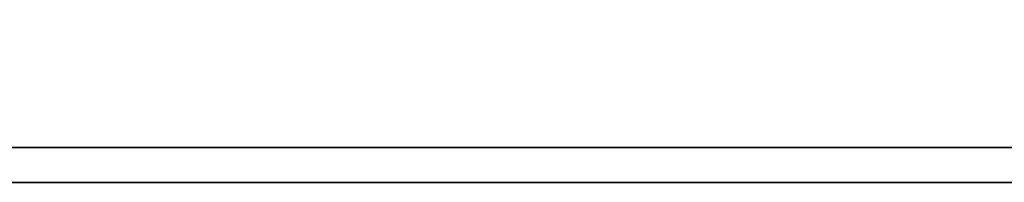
# Model space of a CAD drawing. Header units: millimetres. Extents: x 411 to 554, y 467 to 542.
# Tile 24 of 48: x 492.472 to 493.827, y 504.405 to 504.63. Entities that reach past the tile are written whole.
import ezdxf

# ---------------------------------------------------------------- set-up
doc = ezdxf.new("R2010")
doc.units = ezdxf.units.MM
doc.header["$LTSCALE"] = 0.1
doc.layers.add('DIM', color=4, linetype='CONTINUOUS')
doc.layers.add('layer 1', color=7, linetype='CONTINUOUS')

# ---------------------------------------------------------------- blocks, each defined once
blk = doc.blocks.new('TBI MOTION logo(完整正式版)')
at = {"layer": 'layer 1', "color": 22, "lineweight": 35}
blk.add_open_spline([(75.90875, -9.47875), (75.90875, -9.47875), (75.90875, -12.28625), (75.90875, -12.28625), (75.90875, -12.28625), (75.90875, -12.28625), (75.90875, -12.47875), (75.90875, -12.47875), (75.90875, -12.47875), (75.90875, -12.47875), (75.71625, -12.47875), (75.71625, -12.47875), (75.71625, -12.47875), (75.71625, -12.47875), (-88.32875, -12.47875), (-88.32875, -12.47875), (-88.32875, -12.47875), (-88.32875, -12.47875), (-88.32875, -13.29375), (-88.32875, -13.29375), (-88.32875, -13.29375), (-88.32875, -13.29375), (82.89125, -13.29375), (82.89125, -13.29375), (82.89125, -13.29375), (82.89125, -13.29375), (75.90875, -9.47875), (75.90875, -9.47875)], degree=3, knots=[0, 0, 0, 0, 0.14285714, 0.14285714, 0.14285714, 0.14285715, 0.28571429, 0.28571429, 0.28571429, 0.2857143, 0.42857143, 0.42857143, 0.42857143, 0.42857144, 0.57142857, 0.57142857, 0.57142857, 0.57142858, 0.71428571, 0.71428571, 0.71428571, 0.71428572, 0.85714286, 0.85714286, 0.85714286, 0.85714287, 1, 1, 1, 1], dxfattribs=at)

msp = doc.modelspace()

# ---------------------------------------------------------------- block references
at = {"layer": 'DIM', "color": 7, "xscale": 0.0588462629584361, "yscale": 0.0588462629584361, "zscale": 0.0588462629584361}
msp.add_blockref('TBI MOTION logo(完整正式版)', (496.4638, 505.1876), dxfattribs=at)

doc.saveas('drawing.dxf')
